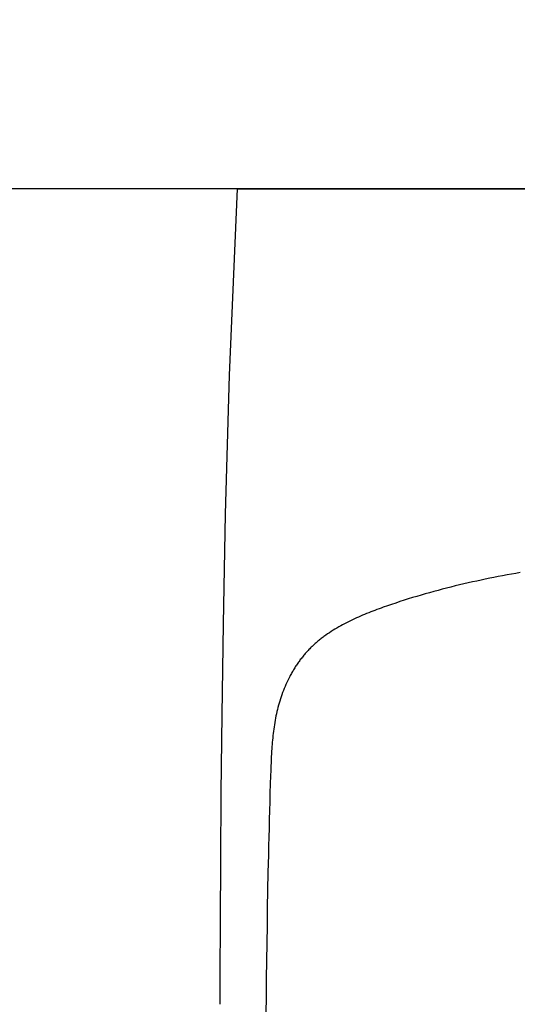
# Model space of a CAD drawing. Header units: centimetres. Extents: x 4120 to 19220, y -7417 to 180.
# Tile 208 of 223: x 18173 to 18191, y -2516 to -2481. Entities that reach past the tile are written whole.
import ezdxf

# ---------------------------------------------------------------- set-up
doc = ezdxf.new("R2010")
doc.units = ezdxf.units.CM
doc.layers.add('A_Wymiary wewnętrzne', color=8, linetype='Continuous')
doc.layers.add('URZĄDZENIA SANITARNE', color=6, linetype='Continuous')
doc.styles.add('style1', font='ARIALN.TTF', dxfattribs={"width": 0.9})
doc.dimstyles.new('PKN', dxfattribs={"dimtxt": 16, "dimasz": 12, "dimexe": 10, "dimexo": 5, "dimgap": 5, "dimtad": 1, "dimdec": 0, "dimzin": 10, "dimdsep": 46, "dimlunit": 5, "dimtxsty": 'style1', "dimblk": 'OBLIQUE', "dimcen": 0.09, "dimclrd": 256, "dimclre": 256, "dimadec": 0, "dimazin": 0, "dimtfac": 1, "dimtdec": 0, "dimtofl": 0, "dimtmove": 0, "dimatfit": 3, "dimldrblk": 'OBLIQUE', "dimfxl": 1, "dimtolj": 1, "dimtzin": 10, "dimarcsym": 0})

# ---------------------------------------------------------------- blocks, each defined once
blk = doc.blocks.new('_Oblique')
at = {"color": 0, "linetype": 'ByBlock', "lineweight": -2}
blk.add_line((-0.5, -0.5), (0.5, 0.5), dxfattribs=at)
blk = doc.blocks.new('*D819')
at = {"layer": 'A_Wymiary wewnętrzne', "lineweight": -2}
for p, q in [((18202.953, -2486.969), (18152.318, -2486.969)), ((18162.318, -2541.97), (18162.318, -2486.969)), ((18182.84, -2541.97), (18152.318, -2541.97))]:
    blk.add_line(p, q, dxfattribs=at)
at = {"layer": 'Defpoints', "color": 0}
for p in [(18162.318, -2486.969), (18207.953, -2486.969), (18187.84, -2541.97)]:
    blk.add_point(p, dxfattribs=at)
at = {"layer": 'A_Wymiary wewnętrzne', "lineweight": -2, "xscale": 12, "yscale": 12, "zscale": 12}
for p, rotation in [((18162.318, -2486.969), 90), ((18162.318, -2541.97), 270)]:
    blk.add_blockref('_Oblique', p, dxfattribs=dict(at, rotation=rotation))
at = {"layer": 'A_Wymiary wewnętrzne', "color": 0, "insert": (18149.182, -2514.47), "char_height": 16, "attachment_point": 5, "rotation": 90, "style": 'style1'}
blk.add_mtext('\\A1;55', dxfattribs=at)
blk = doc.blocks.new('*D820')
at = {"layer": 'A_Wymiary wewnętrzne', "lineweight": -2}
for p, q in [((18180.453, -2516.319), (18180.453, -2578.274)), ((18235.453, -2516.319), (18235.453, -2578.274)), ((18180.453, -2568.274), (18235.453, -2568.274))]:
    blk.add_line(p, q, dxfattribs=at)
at = {"layer": 'Defpoints', "color": 0}
for p in [(18180.453, -2511.319), (18235.453, -2511.319), (18235.453, -2568.274)]:
    blk.add_point(p, dxfattribs=at)
at = {"layer": 'A_Wymiary wewnętrzne', "lineweight": -2, "xscale": 12, "yscale": 12, "zscale": 12, "rotation": 180}
blk.add_blockref('_Oblique', (18180.453, -2568.274), dxfattribs=at)
at = {"layer": 'A_Wymiary wewnętrzne', "lineweight": -2, "xscale": 12, "yscale": 12, "zscale": 12}
blk.add_blockref('_Oblique', (18235.453, -2568.274), dxfattribs=at)
at = {"layer": 'A_Wymiary wewnętrzne', "color": 0, "insert": (18207.953, -2555.138), "char_height": 16, "attachment_point": 5, "style": 'style1'}
blk.add_mtext('\\A1;55', dxfattribs=at)
blk = doc.blocks.new('Umywalka KOŁO_bez barier')
at = {"linetype": 'Continuous'}
for points in [[(-26.899, -0.001), (26.899, 0.001)], [(-26.9, -0.004), (-27.185, -6.611), (-27.328, -11.534), (-27.405, -15.428), (-27.45, -18.653), (-27.478, -21.409), (-27.495, -23.818), (-27.507, -25.961), (-27.513, -27.892), (-27.514, -28.919)], [(-16.87, -13.608), (-17.025, -13.635), (-17.179, -13.663), (-17.333, -13.691), (-17.487, -13.72), (-17.641, -13.749), (-17.795, -13.779), (-17.948, -13.81), (-18.102, -13.842), (-18.255, -13.874), (-18.408, -13.907), (-18.562, -13.941), (-18.714, -13.975), (-18.867, -14.01), (-19.02, -14.046), (-19.172, -14.083), (-19.324, -14.121), (-19.476, -14.159), (-19.628, -14.198), (-19.779, -14.238), (-19.93, -14.279), (-20.081, -14.321), (-20.232, -14.364), (-20.383, -14.407), (-20.533, -14.452), (-20.683, -14.497), (-20.833, -14.543), (-20.982, -14.59), (-21.131, -14.638), (-21.28, -14.687), (-21.429, -14.737), (-21.577, -14.788), (-21.725, -14.84), (-21.799, -14.866), (-21.872, -14.893), (-21.946, -14.92), (-22.019, -14.947), (-22.093, -14.975), (-22.166, -15.003), (-22.238, -15.032), (-22.311, -15.061), (-22.384, -15.091), (-22.456, -15.121), (-22.528, -15.152), (-22.6, -15.183), (-22.671, -15.215), (-22.743, -15.248), (-22.814, -15.281), (-22.884, -15.315), (-22.955, -15.35), (-23.025, -15.385), (-23.094, -15.421), (-23.163, -15.458), (-23.232, -15.496), (-23.3, -15.534), (-23.368, -15.573), (-23.435, -15.614), (-23.502, -15.655), (-23.568, -15.697), (-23.634, -15.74), (-23.699, -15.784), (-23.763, -15.829), (-23.826, -15.875), (-23.858, -15.898), (-23.889, -15.922), (-23.92, -15.946), (-23.951, -15.97), (-23.982, -15.995), (-24.012, -16.019), (-24.042, -16.044), (-24.072, -16.07), (-24.102, -16.095), (-24.131, -16.121), (-24.161, -16.147), (-24.19, -16.173), (-24.218, -16.2), (-24.247, -16.227), (-24.275, -16.254), (-24.303, -16.282), (-24.331, -16.31), (-24.358, -16.338), (-24.385, -16.366), (-24.412, -16.394), (-24.438, -16.423), (-24.465, -16.452), (-24.49, -16.482), (-24.516, -16.512), (-24.541, -16.542), (-24.566, -16.572), (-24.591, -16.602), (-24.615, -16.633), (-24.639, -16.664), (-24.663, -16.695), (-24.686, -16.727), (-24.709, -16.758), (-24.732, -16.79), (-24.754, -16.822), (-24.776, -16.855), (-24.798, -16.887), (-24.82, -16.92), (-24.841, -16.953), (-24.862, -16.986), (-24.882, -17.02), (-24.903, -17.053), (-24.923, -17.087), (-24.943, -17.121), (-24.962, -17.155), (-24.981, -17.189), (-25, -17.223), (-25.019, -17.258), (-25.037, -17.292), (-25.073, -17.362), (-25.107, -17.433), (-25.141, -17.503), (-25.173, -17.575), (-25.204, -17.647), (-25.234, -17.719), (-25.263, -17.792), (-25.291, -17.865), (-25.318, -17.939), (-25.344, -18.013), (-25.368, -18.087), (-25.392, -18.162), (-25.414, -18.237), (-25.436, -18.312), (-25.456, -18.388), (-25.475, -18.464), (-25.494, -18.54), (-25.511, -18.617), (-25.528, -18.693), (-25.543, -18.77), (-25.558, -18.847), (-25.571, -18.924), (-25.584, -19.002), (-25.596, -19.079), (-25.607, -19.157), (-25.617, -19.234), (-25.627, -19.312), (-25.636, -19.39), (-25.644, -19.468), (-25.651, -19.546), (-25.658, -19.624), (-25.665, -19.702), (-25.671, -19.78), (-25.676, -19.858), (-25.681, -19.937), (-25.686, -20.015), (-25.694, -20.171), (-25.701, -20.328), (-25.708, -20.484), (-25.713, -20.641), (-25.719, -20.798), (-25.729, -21.111), (-25.739, -21.424), (-25.748, -21.737), (-25.757, -22.051), (-25.766, -22.364), (-25.774, -22.677), (-25.782, -22.99), (-25.789, -23.304), (-25.797, -23.617), (-25.81, -24.244), (-25.822, -24.87), (-25.834, -25.497), (-25.844, -26.124), (-25.853, -26.75), (-25.862, -27.377), (-25.87, -28.004), (-25.878, -28.631), (-25.884, -29.257)]]:
    blk.add_lwpolyline(points, dxfattribs=at)

msp = doc.modelspace()

# ---------------------------------------------------------------- block references
at = {"layer": 'URZĄDZENIA SANITARNE', "color": 102, "linetype": 'Continuous', "lineweight": 20, "rotation": 360}
msp.add_blockref('Umywalka KOŁO_bez barier', (18207.953, -2486.969, 0), dxfattribs=at)

# ---------------------------------------------------------------- dimensions: what is measured, and where the dimension line sits
at = {"layer": 'A_Wymiary wewnętrzne', "color": 7}
dim = msp.add_linear_dim(base=(18162.318, -2486.969, 0), p1=(18187.84, -2541.97, 0), p2=(18207.953, -2486.969, 0), angle=90, dimstyle='PKN', override={"dimblk": 'Oblique'}, dxfattribs=at)
dim.commit()
dim.dimension.update_dxf_attribs({"geometry": '*D819', "text_midpoint": (18149.182, -2514.47, 0)})
dim = msp.add_linear_dim(base=(18235.453, -2568.274, 0), p1=(18180.453, -2511.319, 0), p2=(18235.453, -2511.319, 0), dimstyle='PKN', override={"dimblk": 'Oblique'}, dxfattribs=at)
dim.commit()
dim.dimension.update_dxf_attribs({"geometry": '*D820', "text_midpoint": (18207.953, -2555.138, 0)})

doc.saveas('drawing.dxf')
